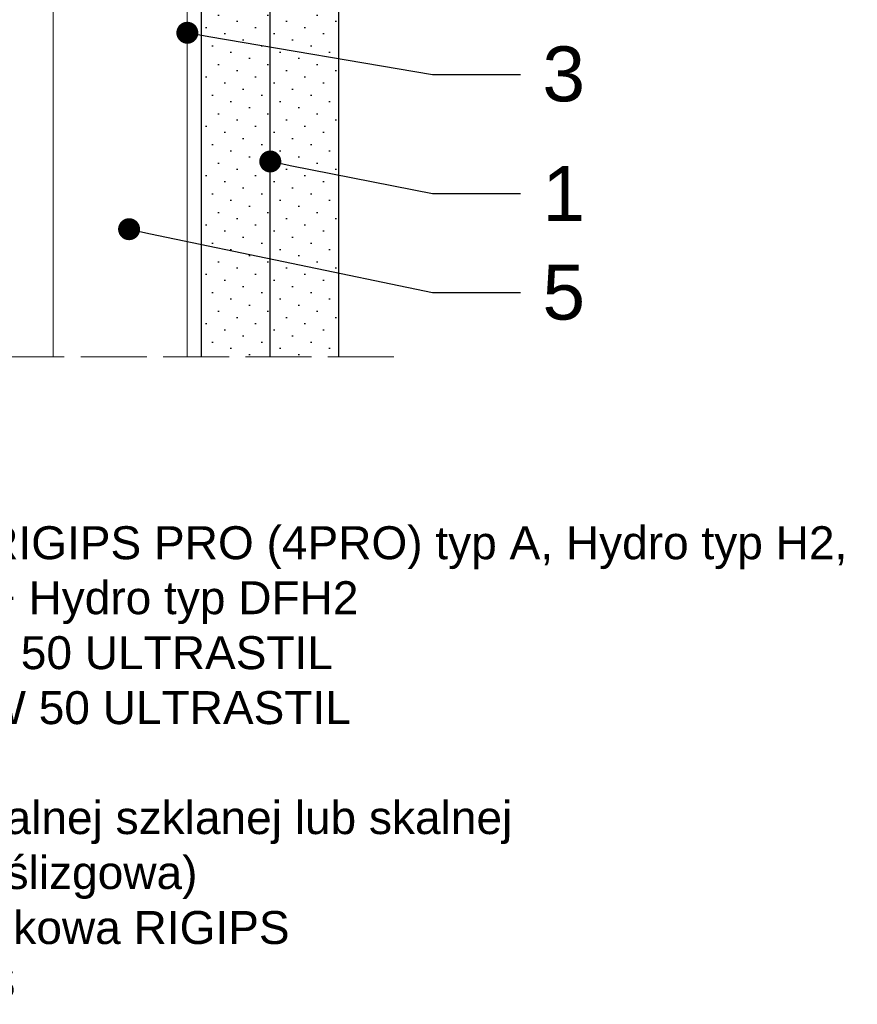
# Model space of a CAD drawing. Header units: millimetres. Extents: x 1839 to 3946, y 484 to 1425.
# Tile 2 of 15: x 2071 to 2223, y 484 to 663. Entities that reach past the tile are written whole.
import ezdxf
from ezdxf import colors
from ezdxf.entities.mleader import LeaderData, LeaderLine
from ezdxf.math import Vec2, Vec3

# ---------------------------------------------------------------- set-up
doc = ezdxf.new("R2010")
doc.units = ezdxf.units.MM
doc.linetypes.add('ACAD_ISO02W100', pattern=[15, 12, -3])
for name, color, linetype, lineweight in [('_ISOVER WELNA', 7, 'BATTING', 9), ('_RIGIPS G-K', 7, 'Continuous', 25), ('_RIGIPS PROFIL', 7, 'Continuous', 18), ('OPISY', 7, 'Continuous', 9), ('PRZERYWANA', 7, 'ACAD_ISO02W100', 9)]:
    doc.layers.add(name, color=color, linetype=linetype, lineweight=lineweight)
doc.styles.get("Standard").update_dxf_attribs({"font": 'arial.ttf'})
doc.linetypes.add('BATTING', pattern='A,0.00254,-2.54,[134,ltypeshp.shx,S=2.54,R=0,X=-2.54,Y=0],-5.08,[134,ltypeshp.shx,S=2.54,R=180,X=2.54,Y=0],-2.54', length=10.16254)
pattern_1 = [(225, (-122.5, -253.9774), (1.122532, -3.367596), [0, -3.175])]

# ---------------------------------------------------------------- blocks, each defined once
blk = doc.blocks.new('_Dot')
at = {"color": 0, "linetype": 'ByBlock', "lineweight": -2}
blk.add_line((-0.5, 0), (-1, 0), dxfattribs=at)
at = {"color": 0, "linetype": 'ByBlock', "const_width": 0.5}
blk.add_lwpolyline([(-0.25, 0, 1), (0.25, 0, 1)], format="xyb", close=True, dxfattribs=at)

msp = doc.modelspace()

# ---------------------------------------------------------------- hatches: boundary and pattern name
at = {"layer": '_RIGIPS G-K'}
h = msp.add_hatch(dxfattribs=at)
h.set_pattern_fill('DOTS', color=256, scale=2, angle=225, style=0)
h.set_pattern_definition(pattern_1)
h.paths.add_polyline_path([(2116.27, 757.09), (2103.77, 757.09), (2103.77, 602.09), (2116.27, 602.09)])
h = msp.add_hatch(dxfattribs=at)
h.set_pattern_fill('DOTS', color=256, scale=2, angle=225, style=0)
h.set_pattern_definition(pattern_1)
h.paths.add_polyline_path([(2128.77, 757.09), (2116.27, 757.09), (2116.27, 602.09), (2128.77, 602.09)])

# ---------------------------------------------------------------- linework, layer by layer
at = {"layer": '_ISOVER WELNA', "ltscale": 2.4}
msp.add_line((2076.77, 602.09), (2076.77, 756.74), dxfattribs=at)
at = {"layer": '_RIGIPS G-K'}
for p, q in [((2103.77, 602.09), (2103.77, 762.09)), ((2128.77, 602.09), (2128.77, 762.09)), ((2116.27, 602.09), (2116.27, 757.09))]:
    msp.add_line(p, q, dxfattribs=at)
at = {"layer": '_RIGIPS PROFIL', "lineweight": 9}
msp.add_line((2101.17, 602.09), (2101.17, 738.69), dxfattribs=at)
at = {"layer": 'PRZERYWANA'}
msp.add_line((2138.77, 602.09), (2014.77, 602.09), dxfattribs=at)

# ---------------------------------------------------------------- texts
at = {"insert": (1959.55, 571.24), "char_height": 6, "width": 265.4463, "attachment_point": 1}
msp.add_mtext('1. Płyta gipsowo-kartonowa RIGIPS PRO (4PRO) typ A, Hydro typ H2, Fire typ F, Fire+ typ DF, Fire+ Hydro typ DFH2\\P2. Profil poziomy RIGIPS UW 50 ULTRASTIL\\P3. Profil słupkowy RIGIPS CW 50 ULTRASTIL\\P4. Taśma spoinowa RIGIPS\\P5. Wypełnienie z wełny mineralnej szklanej lub skalnej\\P6. Taśma samoprzylepna (poślizgowa)\\P7. Taśma uszczelniająca piankowa RIGIPS\\P8. Okładzina sufitowa RIGIPS', dxfattribs=at)

# ---------------------------------------------------------------- leaders
at = {"layer": 'OPISY'}
ml = msp.add_multileader_mtext('Standard', dxfattribs=at)
ml.set_content('3', color=256)
ml.set_leader_properties()
ml.set_arrow_properties(name='DOT')
ml.build(insert=Vec2(0, 0))
ctx = ml.context
ctx.base_point, ctx.char_height, ctx.landing_gap_size, ctx.plane_origin = Vec3(2161.81, 653.46), 10, 4, Vec3(1969.22, 797.12)
notes = []
notes.append((ctx, [(0, (1, 1, 0), (2145.81, 653.46), (1, 0), 16, [(0, [(2101.17, 661.03)], 0, [])])]))
ctx.mtext.insert, ctx.mtext.flow_direction = Vec3(2165.81, 658.55), 5
ml = msp.add_multileader_mtext('Standard', dxfattribs=at)
ml.set_content('1', color=256)
ml.set_leader_properties()
ml.set_arrow_properties(name='DOT')
ml.build(insert=Vec2(0, 0))
ctx = ml.context
ctx.base_point, ctx.char_height, ctx.landing_gap_size, ctx.plane_origin = Vec3(2161.81, 631.76), 10, 4, Vec3(1969.22, 775.42)
notes.append((ctx, [(0, (1, 1, 0), (2145.81, 631.76), (1, 0), 16, [(0, [(2116.27, 637.61)], 0, [])])]))
ctx.mtext.insert, ctx.mtext.flow_direction = Vec3(2165.81, 636.76), 5
ml = msp.add_multileader_mtext('Standard', dxfattribs=at)
ml.set_content('5', color=256)
ml.set_leader_properties()
ml.set_arrow_properties(name='DOT')
ml.build(insert=Vec2(0, 0))
ctx = ml.context
ctx.base_point, ctx.char_height, ctx.landing_gap_size, ctx.plane_origin = Vec3(2161.81, 613.76), 10, 4, Vec3(1969.22, 757.42)
notes.append((ctx, [(0, (1, 1, 0), (2145.81, 613.76), (1, 0), 16, [(0, [(2090.57, 625.29)], 0, [])])]))
ctx.mtext.insert, ctx.mtext.flow_direction = Vec3(2165.81, 618.84), 5
for ctx, leaders in notes:
    for number, flags, end, landing, length, lines in leaders:
        leader = LeaderData()
        leader.index, (leader.has_last_leader_line, leader.has_dogleg_vector, leader.attachment_direction) = number, flags
        leader.last_leader_point, leader.dogleg_vector, leader.dogleg_length = Vec3(end), Vec3(landing), length
        for number, points, colour, breaks in lines:
            line = LeaderLine()
            line.index, line.vertices, line.color, line.breaks = number, Vec3.list(points), colors.encode_raw_color(colour), breaks
            leader.lines.append(line)
        ctx.leaders.append(leader)

doc.saveas('drawing.dxf')
